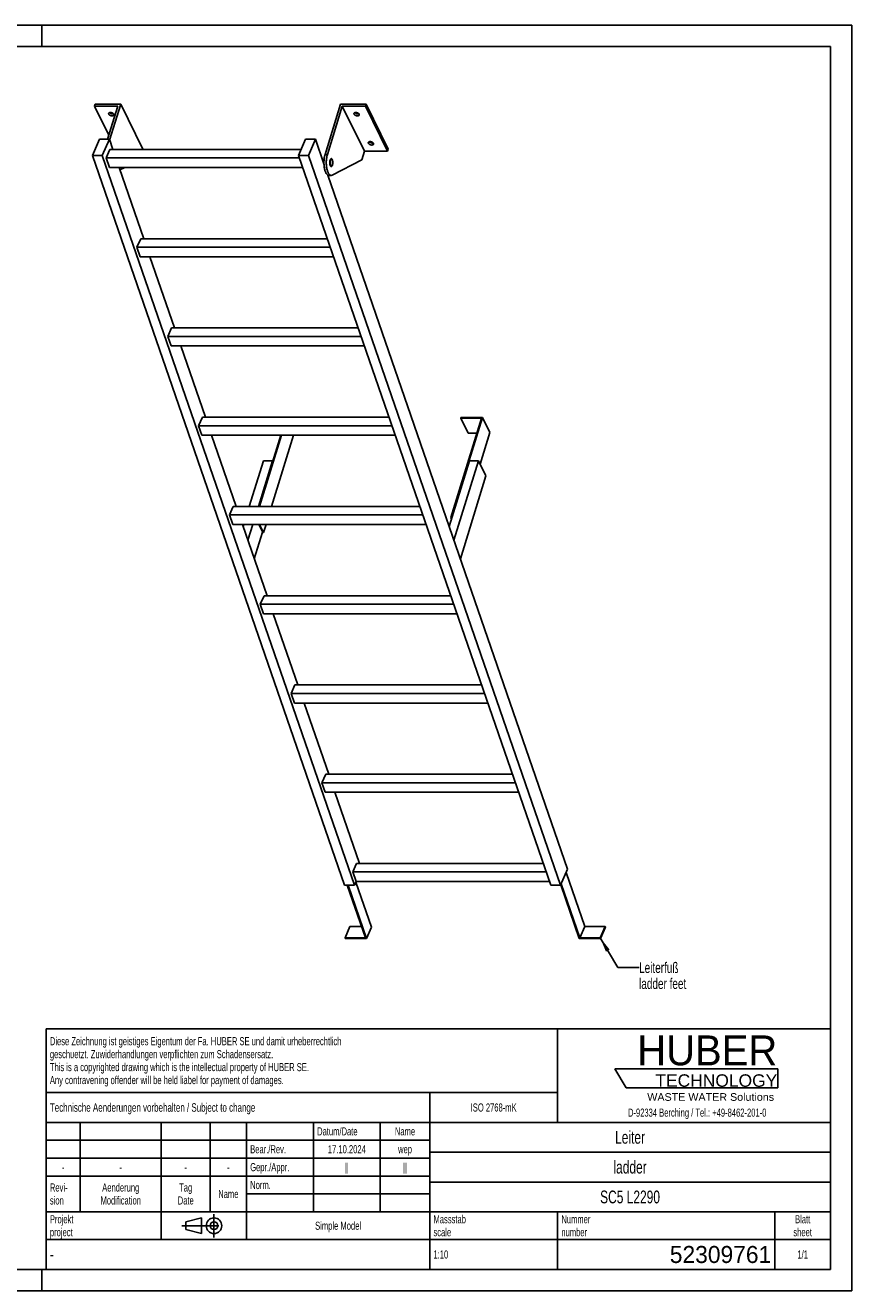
# Model space of a CAD drawing. Header units: millimetres. Extents: x 0 to 4200, y 0 to 2970.
# Tile 2 of 2: x 2261 to 4200, y 0 to 2970. Entities that reach past the tile are written whole.
import ezdxf

# ---------------------------------------------------------------- set-up
doc = ezdxf.new("R2010")
doc.units = ezdxf.units.MM
doc.header["$LTSCALE"] = 231
doc.linetypes.add('CENTER', pattern=[0.6, 0.375, -0.075, 0.075, -0.075])
doc.layers.get('0').update_dxf_attribs({"linetype": 'CONTINUOUS'})
for name, color, linetype in [('005_AXIS', 7, 'CONTINUOUS'), ('053_NOTES', 7, 'CONTINUOUS'), ('HUBER_Logo_BL1', 7, 'CONTINUOUS')]:
    doc.layers.add(name, color=color, linetype=linetype)
doc.styles.get("Standard").update_dxf_attribs({"font": 'txt', "width": 0.7})
doc.styles.add('TEXTSTYLE_2', font='txt')
doc.styles.add('TEXTSTYLE_3', font='arial.ttf')
doc.styles.add('TEXTSTYLE_5', font='txt', dxfattribs={"width": 0.8})
doc.styles.add('TEXTSTYLE_6', font='txt')
doc.dimstyles.get("Standard").update_dxf_attribs({"dimtxt": 25, "dimasz": 35, "dimexe": 2, "dimexo": 1, "dimtad": 1, "dimtxsty": 'Standard', "dimblk": '_FILLED', "dimblk1": '_FILLED', "dimblk2": '_FILLED', "dimcen": 0.09, "dimazin": 2, "dimtol": 1, "dimtp": 0.01, "dimtm": 0.01, "dimtfac": 1, "dimtofl": 0, "dimtmove": 0, "dimatfit": 3, "dimldrblk": '_FILLED', "dimfxl": 1, "dimtolj": 1, "dimarcsym": 0})

# ---------------------------------------------------------------- blocks, each defined once
blk = doc.blocks.new('HUBER_LOGO_BL1', base_point=(3837.5, 503.7))
at = {"layer": 'HUBER_Logo_BL1', "color": 5, "linetype": 'Continuous'}
for p, q in [((4026.4, 521), (3643.9, 521)), ((3643.9, 521), (3670.9, 476)), ((4026.4, 521), (4026.4, 476)), ((3670.9, 476), (4026.4, 476))]:
    blk.add_line(p, q, dxfattribs=at)
at = {"layer": 'HUBER_Logo_BL1', "color": 2, "linetype": 'Continuous', "attachment_point": 3, "line_spacing_factor": 0.78}
for s, insert, char_height, width, style in [('HUBER\\P\\fArial;\\H29.25;TECHNOLOGY ', (4025.4, 599.1), 70.2, 387.672, 'TEXTSTYLE_2'), ('WASTE WATER Solutions', (4018, 463.6), 18, 297.033, 'TEXTSTYLE_3')]:
    blk.add_mtext(s, dxfattribs=dict(at, insert=insert, char_height=char_height, width=width, style=style))
at = {"layer": 'HUBER_Logo_BL1', "color": 2, "linetype": 'Continuous', "insert": (3837.5, 427.4), "char_height": 19, "width": 810.893, "attachment_point": 2, "line_spacing_factor": 0.96}
blk.add_mtext('D-92334 Berching / Tel.: +49-8462-201-0', dxfattribs=at)
blk = doc.blocks.new('PROJEKTIONSMETHODE_1_BL2', base_point=(2680, 152.5))
at = {"color": 2, "linetype": 'CENTER'}
for p, q in [((2703.8, 180), (2703.8, 125)), ((2628.7, 152.5), (2731.3, 152.5))]:
    blk.add_line(p, q, dxfattribs=at)
at = {"color": 2, "linetype": 'Continuous'}
for p, q in [((2637.8, 161.7), (2674.5, 170.8)), ((2637.8, 143.3), (2637.8, 161.7)), ((2674.5, 134.2), (2674.5, 170.8)), ((2637.8, 143.3), (2674.5, 134.2))]:
    blk.add_line(p, q, dxfattribs=at)
for radius in [18.3, 9.17]:
    blk.add_circle((2703.8, 152.5), radius, dxfattribs=at)
blk = doc.blocks.new('*T11')
at = {"color": 3, "linetype": 'Continuous'}
for p, q in [((0, 0), (1840, 0)), ((0, 0), (0, -565)), ((1200, 0), (1200, -220)), ((1840, 0), (1840, -565)), ((0, -150), (1200, -150)), ((900, -150), (900, -565)), ((0, -220), (1840, -220)), ((80, -220), (80, -430)), ((270, -220), (270, -495)), ((385, -220), (385, -430)), ((470, -220), (470, -495)), ((627, -220), (627, -430)), ((784, -220), (784, -430)), ((0, -262), (900, -262)), ((900, -290), (1840, -290)), ((0, -304), (900, -304)), ((0, -346), (900, -346)), ((900, -360), (1840, -360)), ((470, -388), (900, -388)), ((0, -430), (1840, -430)), ((1200, -430), (1200, -565)), ((1710, -430), (1710, -565)), ((0, -495), (1840, -495)), ((0, -565), (1840, -565))]:
    blk.add_line(p, q, dxfattribs=at)
at = {"color": 2, "linetype": 'Continuous', "line_spacing_factor": 0.96}
for s, insert, char_height, width, attachment_point in [('Diese Zeichnung ist geistiges Eigentum der Fa. HUBER SE und damit urheberrechtlich \\Pgeschuetzt. Zuwiderhandlungen verpflichten zum Schadensersatz.\\PThis is a copyrighted drawing which is the intellectual property of HUBER SE.\\PAny contravening offender will be held liabel for payment of damages.', (8.75, -19.9), 19, 2214.8571, 1), ('Technische Aenderungen vorbehalten / Subject to change', (8.75, -175), 20, 1524.7619, 1), ('ISO 2768-mK', (1050, -175.5), 19, 332.9524, 2), ('Datum/Date', (635.75, -231.5), 19, 292.2381, 1), ('Name', (842, -231.5), 19, 126.6667, 2), ('Leiter', (1370, -240), 30, 240, 2), ('Bear./Rev.', (478.75, -273.5), 19, 272.3333, 1), ('17.10.2024', (705.5, -273.5), 19, 273.2381, 2), ('wep', (842, -273.5), 19, 99.5238, 2), ('-', (40, -315.5), 19, 34.381, 2), ('-', (175, -315.5), 19, 34.381, 2), ('-', (327.5, -315.5), 19, 34.381, 2), ('-', (427.5, -315.5), 19, 34.381, 2), ('Gepr./Appr.', (478.75, -315.5), 19, 299.4762, 1), ('||', (705.5, -315.5), 19, 50.6667, 2), ('||', (842, -315.5), 19, 50.6667, 2), ('ladder', (1370, -310), 30, 251.4286, 2), ('Revi-\\Psion', (8.75, -363.3), 19, 138.4286, 1), ('Aenderung\\PModification', (175, -363.3), 19, 303.0952, 2), ('Tag\\PDate', (327.5, -363.3), 19, 117.619, 2), ('Name', (427.5, -378.5), 19, 126.6667, 2), ('Norm. ', (478.75, -357.5), 19, 175.5238, 1), ('SC5 L2290', (1370, -380), 30, 425.7143, 2), ('Projekt\\Pproject', (8.75, -437.8), 19, 183.6667, 1), ('Massstab\\Pscale', (908.75, -437.8), 19, 224.381, 1), ('Nummer\\Pnumber', (1208.75, -437.8), 19, 186.381, 1), ('Blatt\\Psheet', (1775, -437.8), 19, 137.5238, 2), ('Simple Model', (685, -453), 19, 328.4286, 2), ('1:10', (908.75, -520.5), 19, 94.0952, 1), ('1/1', (1775, -520.5), 19, 79.619, 2)]:
    blk.add_mtext(s, dxfattribs=dict(at, insert=insert, char_height=char_height, width=width, attachment_point=attachment_point))
for s, insert, char_height, width, attachment_point, style in [('-', (8.75, -517.5), 25, 18.3333, 1, 'TEXTSTYLE_5'), ('52309761', (1701.25, -510), 40, 546.6667, 3, 'TEXTSTYLE_6')]:
    blk.add_mtext(s, dxfattribs=dict(at, insert=insert, char_height=char_height, width=width, attachment_point=attachment_point, style=style))
blk = doc.blocks.new('_FILLED')
at = {"color": 0, "linetype": 'ByBlock'}
blk.add_solid([(0, 0), (-1, 0.143), (-1, -0.143)], dxfattribs=at)

msp = doc.modelspace()

# ---------------------------------------------------------------- linework, layer by layer
at = {"color": 7, "linetype": 'Continuous'}
for p, q in [((0, 2970), (4200, 2970)), ((4200, 0), (4200, 2970)), ((2478.06, 2780.03), (2423.717, 2780.03)), ((2478.06, 2780.03), (2454.134, 2702.607)), ((2459.006, 2700.49), (2485.038, 2784.729)), ((2964.281, 2666.447), (3000.833, 2784.729)), ((3004.907, 2780.03), (2969.807, 2666.447)), ((3059.249, 2780.03), (3004.907, 2780.03)), ((3056.764, 2674.356), (3004.907, 2780.03)), ((2418.641, 2664.789), (2435.249, 2702.607)), ((2435.249, 2702.607), (2458.275, 2702.607)), ((2458.275, 2702.607), (2441.668, 2664.789)), ((2450.768, 2658.782), (2459.509, 2678.686)), ((2466.536, 2678.686), (2458.275, 2702.607)), ((2908.301, 2678.686), (2459.509, 2678.686)), ((2536.896, 2679.056), (2536.781, 2678.686)), ((2902.198, 2664.789), (2918.806, 2702.607)), ((2918.806, 2702.607), (2941.832, 2702.607)), ((2941.832, 2702.607), (2925.225, 2664.789)), ((2961.815, 2644.741), (2941.832, 2702.607)), ((3056.764, 2674.356), (3050.563, 2654.29)), ((3056.764, 2674.356), (3111.106, 2674.356)), ((3010.316, 951.434), (2418.641, 2664.789)), ((2441.668, 2664.789), (2418.641, 2664.789)), ((3033.342, 951.434), (2441.668, 2664.789)), ((2458.52, 2636.336), (2450.768, 2658.782)), ((2904.272, 2658.782), (2450.768, 2658.782)), ((3493.873, 951.434), (2902.198, 2664.789)), ((2925.225, 2664.789), (2902.198, 2664.789)), ((3516.899, 951.434), (2925.225, 2664.789)), ((3050.563, 2654.29), (2981.269, 2618.391)), ((2458.52, 2636.336), (2912.024, 2636.336)), ((2538.88, 2469.193), (2481.161, 2636.336)), ((2494.587, 2636.336), (2483.198, 2630.436)), ((3533.507, 989.253), (2970.864, 2618.538)), ((2973.432, 2617.799), (2978.958, 2617.799)), ((2523.113, 2449.289), (2531.854, 2469.193)), ((2969.743, 2469.193), (2531.854, 2469.193)), ((2530.864, 2426.843), (2523.113, 2449.289)), ((2976.617, 2449.289), (2523.113, 2449.289)), ((2530.864, 2426.843), (2984.368, 2426.843)), ((2611.225, 2259.7), (2553.505, 2426.843)), ((2595.457, 2239.796), (2604.198, 2259.7)), ((3042.088, 2259.7), (2604.198, 2259.7)), ((3048.961, 2239.796), (2595.457, 2239.796)), ((2603.209, 2217.35), (2595.457, 2239.796)), ((2603.209, 2217.35), (3056.713, 2217.35)), ((2683.569, 2050.207), (2625.85, 2217.35)), ((2676.543, 2050.207), (2667.802, 2030.303)), ((3114.432, 2050.207), (2676.543, 2050.207)), ((3261.282, 1814.701), (3333.901, 2049.699)), ((3283.243, 2049.699), (3282.759, 2048.132)), ((3333.901, 2049.699), (3283.243, 2049.699)), ((3333.901, 2049.699), (3351.289, 2014.267)), ((3121.306, 2030.303), (2667.802, 2030.303)), ((2675.553, 2007.857), (2667.802, 2030.303)), ((3331.575, 2048.132), (3259.439, 1814.701)), ((3282.759, 2048.132), (3300.146, 2012.701)), ((3282.759, 2048.132), (3331.575, 2048.132)), ((2675.553, 2007.857), (3129.057, 2007.857)), ((2755.914, 1840.714), (2698.194, 2007.857)), ((2860.441, 2007.857), (2808.79, 1840.714)), ((2810.632, 1840.714), (2862.283, 2007.857)), ((2838.968, 1840.714), (2890.62, 2007.857)), ((3300.146, 2012.701), (3320.626, 2012.701)), ((3328.362, 1940.075), (3351.289, 2014.267)), ((3303.354, 1947.866), (3255.71, 1793.69)), ((3324.538, 1947.866), (3266.89, 1761.315)), ((3324.538, 1947.866), (3303.354, 1947.866)), ((3341.926, 1912.435), (3324.538, 1947.866)), ((3281.844, 1718.011), (3341.926, 1912.435)), ((2748.887, 1840.714), (2740.146, 1820.81)), ((2747.898, 1798.364), (2740.146, 1820.81)), ((3193.65, 1820.81), (2740.146, 1820.81)), ((3186.777, 1840.714), (2748.887, 1840.714)), ((3259.439, 1814.701), (3261.135, 1811.246)), ((3259.439, 1814.701), (3261.282, 1814.701)), ((3261.282, 1814.701), (3261.847, 1813.549)), ((2747.898, 1798.364), (3201.402, 1798.364)), ((2828.258, 1631.221), (2770.539, 1798.364)), ((2808.768, 1798.364), (2818.138, 1779.269)), ((2810.61, 1798.364), (2819.981, 1779.269)), ((2819.981, 1779.269), (2825.881, 1798.364)), ((2818.138, 1779.269), (2819.981, 1779.269)), ((2821.232, 1631.221), (2812.491, 1611.316)), ((2820.242, 1588.871), (2812.491, 1611.316)), ((3265.995, 1611.316), (2812.491, 1611.316)), ((3259.121, 1631.221), (2821.232, 1631.221)), ((2820.242, 1588.871), (3273.746, 1588.871)), ((2900.603, 1421.728), (2842.883, 1588.871)), ((2893.576, 1421.728), (2884.835, 1401.823)), ((3338.339, 1401.823), (2884.835, 1401.823)), ((2892.587, 1379.378), (2884.835, 1401.823)), ((3331.466, 1421.728), (2893.576, 1421.728)), ((2892.587, 1379.378), (3346.091, 1379.378)), ((2972.947, 1212.235), (2915.228, 1379.378)), ((2965.921, 1212.235), (2957.18, 1192.33)), ((2964.931, 1169.885), (2957.18, 1192.33)), ((3410.684, 1192.33), (2957.18, 1192.33)), ((3403.81, 1212.235), (2965.921, 1212.235)), ((2964.931, 1169.885), (3418.435, 1169.885)), ((3045.292, 1002.742), (2987.572, 1169.885)), ((3038.265, 1002.742), (3029.524, 982.837)), ((3483.028, 982.837), (3029.524, 982.837)), ((3037.276, 960.392), (3029.524, 982.837)), ((3476.155, 1002.742), (3038.265, 1002.742)), ((3533.507, 989.253), (3516.899, 951.434)), ((3573.628, 854.925), (3529.999, 981.265)), ((3033.342, 951.434), (3010.316, 951.434)), ((3016.582, 951.434), (3059.075, 828.385)), ((3061.433, 826.889), (3018.424, 951.434)), ((3037.276, 960.392), (3033.342, 951.434)), ((3073.088, 853.428), (3036.646, 958.957)), ((3037.276, 960.392), (3490.78, 960.392)), ((3516.899, 951.434), (3493.873, 951.434)), ((3517.313, 952.378), (3560.649, 826.889)), ((3561.974, 828.385), (3518.345, 954.726)), ((3022.834, 854.925), (3011.179, 828.385)), ((3049.91, 854.925), (3022.834, 854.925)), ((3073.088, 853.428), (3061.433, 826.889)), ((3573.628, 854.925), (3561.974, 828.385)), ((3621.523, 854.925), (3573.628, 854.925)), ((3621.523, 854.925), (3609.869, 828.385)), ((3622.04, 853.428), (3610.386, 826.889)), ((3622.04, 853.428), (3621.523, 854.925)), ((3011.179, 828.385), (3011.696, 826.889)), ((3059.075, 828.385), (3011.179, 828.385)), ((3011.696, 826.889), (3061.433, 826.889)), ((3560.649, 826.889), (3610.386, 826.889)), ((3609.869, 828.385), (3561.974, 828.385)), ((3610.386, 826.889), (3609.869, 828.385)), ((0, 0), (4200, 0))]:
    msp.add_line(p, q, dxfattribs=at)
at = {"color": 3, "linetype": 'Continuous'}
for p, q in [((4200, 2970), (0, 2970)), ((2300, 2970), (2300, 2920)), ((4200, 2970), (4200, 0)), ((2300, 0), (2300, 50)), ((4200, 0), (0, 0))]:
    msp.add_line(p, q, dxfattribs=at)
at = {"color": 5, "linetype": 'Continuous'}
for p, q in [((4150, 2920), (50, 2920)), ((4150, 50), (4150, 2920)), ((50, 50), (4150, 50))]:
    msp.add_line(p, q, dxfattribs=at)
at = {"color": 9, "linetype": 'Continuous'}
msp.add_line((2964.281, 2666.447), (2969.807, 2666.447), dxfattribs=at)
at = {"color": 7, "linetype": 'Continuous'}
for points, knots in [([(2964.281, 2666.447), (2963.551, 2664.086), (2962.436, 2658.997), (2961.669, 2651.038), (2961.762, 2642.832), (2962.565, 2636.146), (2963.66, 2631.181), (2964.649, 2627.872), (2965.805, 2624.946), (2967.108, 2622.459), (2968.537, 2620.452), (2970.074, 2618.961), (2971.711, 2618.021), (2972.879, 2617.799), (2973.432, 2617.799)], [0, 0, 0, 0, 0.1393862, 0.29277846, 0.45027331, 0.60148396, 0.67169736, 0.73686464, 0.7961308, 0.84889737, 0.89493071, 0.93453672, 0.96882886, 1, 1, 1, 1]), ([(2969.807, 2666.447), (2969.078, 2664.086), (2967.963, 2658.997), (2967.196, 2651.038), (2967.288, 2642.832), (2968.091, 2636.146), (2969.186, 2631.181), (2970.175, 2627.872), (2971.331, 2624.946), (2972.635, 2622.459), (2974.063, 2620.452), (2975.601, 2618.961), (2977.238, 2618.021), (2978.406, 2617.799), (2978.958, 2617.799)], [0, 0, 0, 0, 0.1393862, 0.29277846, 0.45027331, 0.60148396, 0.67169736, 0.73686464, 0.7961308, 0.84889737, 0.89493071, 0.93453672, 0.96882886, 1, 1, 1, 1]), ([(2978.958, 2617.799), (2979.348, 2617.799), (2980.152, 2617.904), (2980.904, 2618.202), (2981.269, 2618.391)], [0, 0, 0, 0, 0.48713297, 1, 1, 1, 1])]:
    msp.add_open_spline(points, degree=3, knots=knots, dxfattribs=at)
at = {"layer": '005_AXIS', "color": 7, "linetype": 'Continuous'}
for p, q in [((2425.17, 2784.729), (2423.717, 2780.03)), ((2423.717, 2780.03), (2457.062, 2712.08)), ((2485.038, 2784.729), (2425.17, 2784.729)), ((2536.896, 2679.056), (2485.038, 2784.729)), ((3060.702, 2784.729), (3000.833, 2784.729)), ((3060.702, 2784.729), (3059.249, 2780.03)), ((3111.106, 2674.356), (3059.249, 2780.03)), ((3112.559, 2679.056), (3060.702, 2784.729)), ((3112.559, 2679.056), (3111.106, 2674.356)), ((2962.123, 2655.299), (2958.169, 2655.299)), ((2978.958, 2655.299), (2976.851, 2655.299)), ((2978.958, 2640.299), (2976.855, 2640.299)), ((2819.797, 1947.866), (2786.684, 1840.714)), ((2840.981, 1947.866), (2807.869, 1840.714)), ((2819.797, 1947.866), (2840.981, 1947.866)), ((2841.546, 1946.715), (2840.981, 1947.866)), ((2773.597, 1798.364), (2772.153, 1793.69)), ((2794.781, 1798.364), (2783.333, 1761.315)), ((2798.287, 1718.011), (2817.573, 1780.421))]:
    msp.add_line(p, q, dxfattribs=at)
for points, knots in [([(2456.816, 2761.381), (2456.664, 2761.691), (2456.451, 2762.326), (2456.501, 2763.003), (2456.593, 2763.3)], [0, 0, 0, 0, 0.52599001, 1, 1, 1, 1]), ([(2456.593, 2763.3), (2456.654, 2763.498), (2456.84, 2763.886), (2457.283, 2764.385), (2457.874, 2764.795), (2458.879, 2765.232), (2460.408, 2765.485), (2462.395, 2765.358), (2464.425, 2764.831), (2466.291, 2763.954), (2467.806, 2762.819), (2468.55, 2761.869), (2468.79, 2761.381)], [0, 0, 0, 0, 0.04317928, 0.08863393, 0.13810718, 0.19258203, 0.31675071, 0.45771901, 0.606659, 0.75286299, 0.88624344, 1, 1, 1, 1]), ([(2468.185, 2762.29), (2467.419, 2762.073), (2465.695, 2761.946), (2463.126, 2762.427), (2460.734, 2763.479), (2459.382, 2764.557), (2458.871, 2765.168)], [0, 0, 0, 0, 0.23499217, 0.50000086, 0.76500904, 1, 1, 1, 1]), ([(3032.479, 2761.381), (3032.327, 2761.691), (3032.114, 2762.326), (3032.164, 2763.003), (3032.256, 2763.3)], [0, 0, 0, 0, 0.52599001, 1, 1, 1, 1]), ([(3032.256, 2763.3), (3032.317, 2763.498), (3032.503, 2763.886), (3032.946, 2764.385), (3033.537, 2764.795), (3034.542, 2765.232), (3036.071, 2765.485), (3038.058, 2765.358), (3040.088, 2764.831), (3041.954, 2763.954), (3043.469, 2762.819), (3044.213, 2761.869), (3044.453, 2761.381)], [0, 0, 0, 0, 0.04317928, 0.08863393, 0.13810718, 0.19258203, 0.31675071, 0.45771901, 0.606659, 0.75286299, 0.88624344, 1, 1, 1, 1]), ([(3043.848, 2762.29), (3043.082, 2762.073), (3041.358, 2761.946), (3038.789, 2762.427), (3036.397, 2763.479), (3035.045, 2764.557), (3034.535, 2765.168)], [0, 0, 0, 0, 0.23499217, 0.50000086, 0.76500904, 1, 1, 1, 1]), ([(2469.013, 2759.462), (2468.952, 2759.265), (2468.766, 2758.877), (2468.323, 2758.378), (2467.732, 2757.967), (2466.727, 2757.53), (2465.198, 2757.278), (2463.211, 2757.404), (2461.181, 2757.932), (2459.315, 2758.808), (2457.8, 2759.943), (2457.056, 2760.893), (2456.816, 2761.381)], [0, 0, 0, 0, 0.04317928, 0.08863393, 0.13810718, 0.19258203, 0.31675071, 0.45771901, 0.606659, 0.75286299, 0.88624344, 1, 1, 1, 1]), ([(2468.79, 2761.381), (2468.942, 2761.071), (2469.155, 2760.436), (2469.105, 2759.759), (2469.013, 2759.462)], [0, 0, 0, 0, 0.52599001, 1, 1, 1, 1]), ([(3044.676, 2759.462), (3044.615, 2759.265), (3044.429, 2758.877), (3043.986, 2758.378), (3043.395, 2757.967), (3042.39, 2757.53), (3040.861, 2757.278), (3038.874, 2757.404), (3036.844, 2757.932), (3034.978, 2758.808), (3033.463, 2759.943), (3032.719, 2760.893), (3032.479, 2761.381)], [0, 0, 0, 0, 0.04317928, 0.08863393, 0.13810718, 0.19258203, 0.31675071, 0.45771901, 0.606659, 0.75286299, 0.88624344, 1, 1, 1, 1]), ([(3044.453, 2761.381), (3044.605, 2761.071), (3044.818, 2760.436), (3044.768, 2759.759), (3044.676, 2759.462)], [0, 0, 0, 0, 0.52599001, 1, 1, 1, 1]), ([(3066.034, 2693.004), (3065.882, 2693.314), (3065.669, 2693.949), (3065.719, 2694.626), (3065.81, 2694.923)], [0, 0, 0, 0, 0.52599001, 1, 1, 1, 1]), ([(3065.81, 2694.923), (3065.871, 2695.12), (3066.058, 2695.509), (3066.501, 2696.007), (3067.092, 2696.418), (3068.097, 2696.855), (3069.626, 2697.107), (3071.613, 2696.981), (3073.642, 2696.454), (3075.508, 2695.577), (3077.024, 2694.442), (3077.768, 2693.492), (3078.007, 2693.004)], [0, 0, 0, 0, 0.04317928, 0.08863393, 0.13810718, 0.19258203, 0.31675071, 0.45771901, 0.606659, 0.75286299, 0.88624344, 1, 1, 1, 1]), ([(3078.231, 2691.085), (3078.17, 2690.888), (3077.984, 2690.5), (3077.541, 2690.001), (3076.949, 2689.59), (3075.944, 2689.153), (3074.416, 2688.901), (3072.428, 2689.027), (3070.399, 2689.554), (3068.533, 2690.431), (3067.017, 2691.566), (3066.273, 2692.516), (3066.034, 2693.004)], [0, 0, 0, 0, 0.04317928, 0.08863393, 0.13810718, 0.19258203, 0.31675071, 0.45771901, 0.606659, 0.75286299, 0.88624344, 1, 1, 1, 1]), ([(3077.403, 2693.913), (3076.637, 2693.696), (3074.913, 2693.569), (3072.344, 2694.049), (3069.951, 2695.102), (3068.599, 2696.18), (3068.089, 2696.791)], [0, 0, 0, 0, 0.23499217, 0.50000086, 0.76500904, 1, 1, 1, 1]), ([(3078.007, 2693.004), (3078.16, 2692.694), (3078.372, 2692.059), (3078.323, 2691.382), (3078.231, 2691.085)], [0, 0, 0, 0, 0.52599001, 1, 1, 1, 1]), ([(2978.958, 2657.049), (2978.77, 2657.049), (2978.368, 2656.964), (2977.815, 2656.609), (2977.302, 2656.054), (2976.631, 2654.99), (2975.977, 2653.232), (2975.489, 2650.771), (2975.303, 2648.038), (2975.435, 2645.284), (2975.874, 2642.76), (2976.393, 2641.218), (2976.719, 2640.553)], [0, 0, 0, 0, 0.03139335, 0.06653602, 0.10789214, 0.15653911, 0.27536242, 0.41788486, 0.57383792, 0.73088447, 0.87653107, 1, 1, 1, 1]), ([(2978.958, 2655.299), (2978.806, 2655.299), (2978.48, 2655.23), (2978.031, 2654.943), (2977.615, 2654.492), (2977.071, 2653.63), (2976.541, 2652.204), (2976.146, 2650.209), (2975.994, 2647.993), (2976.102, 2645.76), (2976.457, 2643.713), (2976.878, 2642.463), (2977.143, 2641.924)], [0, 0, 0, 0, 0.03139336, 0.06653604, 0.10789215, 0.1565391, 0.27536241, 0.41788485, 0.57383792, 0.73088447, 0.87653103, 1, 1, 1, 1]), ([(2981.197, 2655.045), (2981.051, 2655.342), (2980.748, 2655.875), (2980.201, 2656.526), (2979.605, 2656.946), (2979.163, 2657.049), (2978.958, 2657.049)], [0, 0, 0, 0, 0.31594759, 0.58208421, 0.80455749, 1, 1, 1, 1]), ([(2980.774, 2653.674), (2980.655, 2653.915), (2980.41, 2654.347), (2979.966, 2654.875), (2979.483, 2655.215), (2979.125, 2655.299), (2978.958, 2655.299)], [0, 0, 0, 0, 0.31594789, 0.58208425, 0.80455749, 1, 1, 1, 1]), ([(2978.958, 2638.549), (2979.147, 2638.549), (2979.549, 2638.634), (2980.102, 2638.988), (2980.615, 2639.544), (2981.285, 2640.607), (2981.939, 2642.366), (2982.427, 2644.826), (2982.614, 2647.559), (2982.481, 2650.314), (2982.043, 2652.838), (2981.524, 2654.38), (2981.197, 2655.045)], [0, 0, 0, 0, 0.03139335, 0.06653602, 0.10789214, 0.15653911, 0.27536242, 0.41788486, 0.57383792, 0.73088447, 0.87653107, 1, 1, 1, 1]), ([(2978.958, 2640.299), (2979.111, 2640.299), (2979.437, 2640.368), (2979.885, 2640.655), (2980.301, 2641.106), (2980.845, 2641.968), (2981.375, 2643.393), (2981.771, 2645.389), (2981.922, 2647.605), (2981.815, 2649.838), (2981.459, 2651.885), (2981.038, 2653.135), (2980.774, 2653.674)], [0, 0, 0, 0, 0.03139336, 0.06653604, 0.10789215, 0.1565391, 0.27536241, 0.41788485, 0.57383792, 0.73088447, 0.87653103, 1, 1, 1, 1]), ([(2976.719, 2640.553), (2976.865, 2640.256), (2977.168, 2639.722), (2977.715, 2639.071), (2978.312, 2638.652), (2978.753, 2638.549), (2978.958, 2638.549)], [0, 0, 0, 0, 0.31594759, 0.58208421, 0.80455749, 1, 1, 1, 1]), ([(2977.143, 2641.924), (2977.261, 2641.683), (2977.507, 2641.25), (2977.95, 2640.722), (2978.434, 2640.382), (2978.792, 2640.299), (2978.958, 2640.299)], [0, 0, 0, 0, 0.31594789, 0.58208425, 0.80455749, 1, 1, 1, 1])]:
    msp.add_open_spline(points, degree=3, knots=knots, dxfattribs=at)

# ---------------------------------------------------------------- block references
msp.add_blockref('*T11', (2310, 615))
at = {"color": 2, "linetype": 'Continuous'}
msp.add_blockref('PROJEKTIONSMETHODE_1_BL2', (2680, 152.5), dxfattribs=at)
at = {"layer": 'HUBER_Logo_BL1'}
msp.add_blockref('HUBER_LOGO_BL1', (3837.497, 503.742), dxfattribs=at)

# ---------------------------------------------------------------- texts
at = {"layer": '053_NOTES', "color": 2, "linetype": 'Continuous', "insert": (3701.272, 770.687), "char_height": 25, "width": 283.03571, "attachment_point": 1, "line_spacing_factor": 0.9}
msp.add_mtext('Leiterfuß\\Pladder feet', dxfattribs=at)

# ---------------------------------------------------------------- leaders
at = {"layer": '053_NOTES', "color": 2, "linetype": 'Continuous', "annotation_type": 0, "has_hookline": 1, "hookline_direction": 1, "text_width": 178.251}
msp.add_leader([(3609.869, 828.385), (3651.272, 758.187), (3701.272, 758.187)], dimstyle='Standard', override={"dimtad": 0}, dxfattribs=at)

doc.saveas('drawing.dxf')
